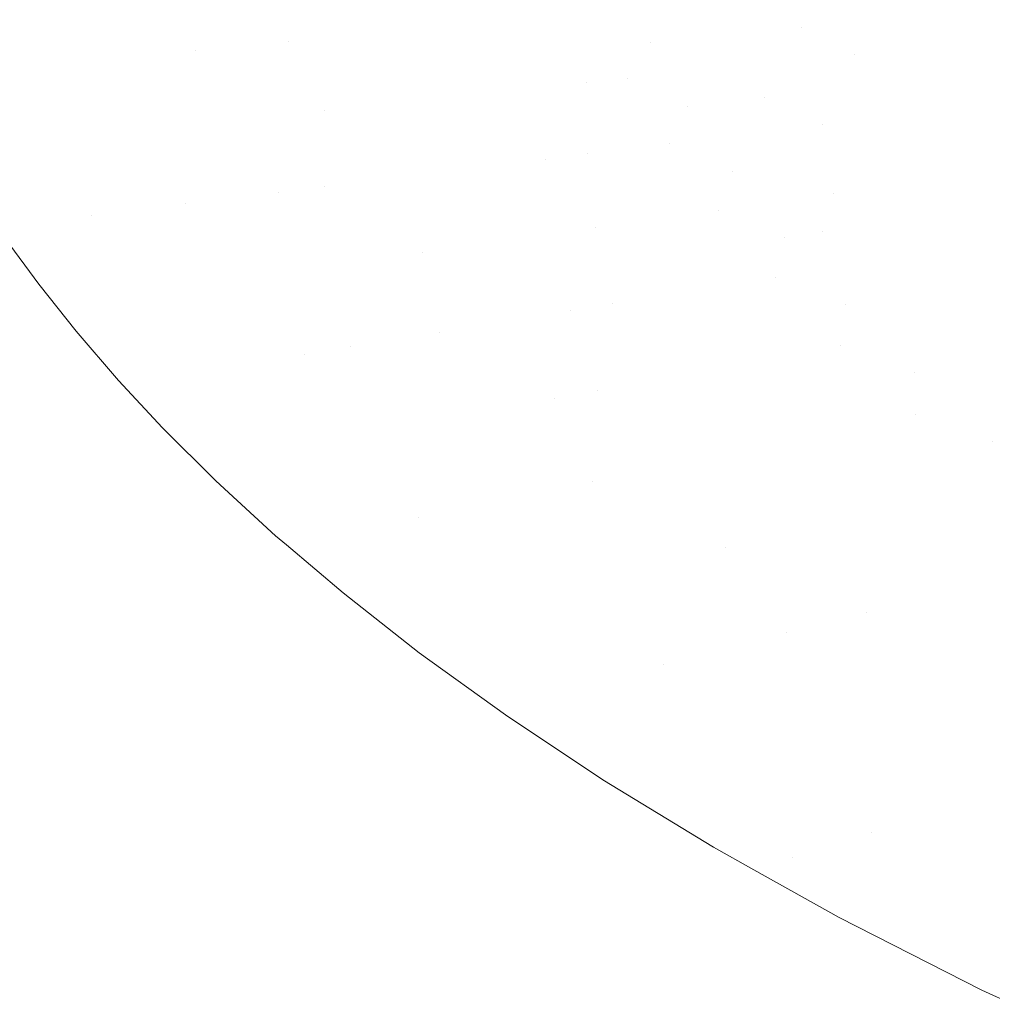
# Model space of a CAD drawing. Header units: centimetres. Extents: x -62 to 63, y 4 to 6.
# Tile 150 of 256: x -20.21 to -20.065, y 4.5 to 4.647. Entities that reach past the tile are written whole.
import ezdxf

# ---------------------------------------------------------------- set-up
doc = ezdxf.new("R2010")
doc.units = ezdxf.units.CM
doc.header["$LTSCALE"] = 2.54
doc.layers.add('Lucido design-1', color=7, linetype='Continuous')

# ---------------------------------------------------------------- blocks, each defined once
blk = doc.blocks.new('Gruppo-4-1')
at = {"color": 7, "linetype": 'Continuous', "lineweight": 9}
blk.add_3dface([(-61.85145, 5.90021, -2276.22217), (-61.85145, 4.30021, -2276.22217), (62.97838, 4.30021, -2276.22217), (62.97838, 5.90021, -2276.22217)], dxfattribs=at)
for points, invisible_edges in [([(-20.20626, 4.66204, -2277.02139), (-20.19196, 4.66286, -2277.02043), (-20.18381, 4.64261, -2277.02043)], 11), ([(-20.18381, 4.64261, -2277.02043), (-20.19196, 4.66286, -2277.02043), (-20.17791, 4.66366, -2277.01909), (-20.16993, 4.64384, -2277.01909)], 15), ([(-20.16076, 4.65486, -2277.0174), (-20.16993, 4.64384, -2277.01909), (-20.17791, 4.66366, -2277.01909)], 11), ([(-20.22072, 4.66122, -2277.02197), (-20.19921, 4.61796, -2277.02197), (-20.22049, 4.62751, -2277.02217), (-20.22398, 4.63374, -2277.02217)], 11), ([(-20.22072, 4.66122, -2277.02197), (-20.20626, 4.66204, -2277.02139), (-20.1852, 4.6197, -2277.02139), (-20.19921, 4.61796, -2277.02197)], 15), ([(-20.18381, 4.64261, -2277.02043), (-20.1852, 4.6197, -2277.02139), (-20.20626, 4.66204, -2277.02139)], 11), ([(-20.1347, 4.65675, -2277.01304), (-20.1305, 4.64735, -2277.01304), (-20.14322, 4.64622, -2277.01538), (-20.1475, 4.65582, -2277.01538)], 15), ([(-20.1475, 4.65582, -2277.01538), (-20.14322, 4.64622, -2277.01538), (-20.15638, 4.64504, -2277.0174), (-20.16076, 4.65486, -2277.0174)], 15), ([(-20.16076, 4.65486, -2277.0174), (-20.15638, 4.64504, -2277.0174), (-20.16993, 4.64384, -2277.01909)], 11), ([(-20.09323, 4.64595, -2277.00438), (-20.09555, 4.65046, -2277.00438), (-20.08509, 4.65139, -2277.00103), (-20.08282, 4.64697, -2277.00103)], 15), ([(-20.07785, 4.64745, -2276.99929), (-20.08282, 4.64697, -2277.00103), (-20.08509, 4.65139, -2277.00103), (-20.0801, 4.65183, -2276.99929)], 15), ([(-20.11588, 4.64375, -2277.01041), (-20.11829, 4.64843, -2277.01041), (-20.10663, 4.64947, -2277.00751), (-20.10426, 4.64488, -2277.00751)], 15), ([(-20.10426, 4.64488, -2277.00751), (-20.10663, 4.64947, -2277.00751), (-20.09555, 4.65046, -2277.00438), (-20.09323, 4.64595, -2277.00438)], 15), ([(-20.12532, 4.63773, -2277.01304), (-20.1305, 4.64735, -2277.01304), (-20.11829, 4.64843, -2277.01041)], 11), ([(-20.11829, 4.64843, -2277.01041), (-20.11588, 4.64375, -2277.01041), (-20.12532, 4.63773, -2277.01304)], 11), ([(-20.07785, 4.64745, -2276.99929), (-20.07304, 4.64792, -2276.99751), (-20.07057, 4.64353, -2276.99751), (-20.07536, 4.64302, -2276.99929)], 15), ([(-20.06594, 4.64402, -2276.99569), (-20.07057, 4.64353, -2276.99751), (-20.07304, 4.64792, -2276.99751), (-20.06839, 4.64837, -2276.99569)], 15), ([(-20.06839, 4.64837, -2276.99569), (-20.0639, 4.64881, -2276.99384), (-20.06148, 4.6445, -2276.99384), (-20.06594, 4.64402, -2276.99569)], 15), ([(-20.13792, 4.63639, -2277.01538), (-20.14322, 4.64622, -2277.01538), (-20.1305, 4.64735, -2277.01304), (-20.12532, 4.63773, -2277.01304)], 15), ([(-20.09323, 4.64595, -2277.00438), (-20.08282, 4.64697, -2277.00103), (-20.08541, 4.64196, -2277.00273)], 11), ([(-20.08282, 4.64697, -2277.00103), (-20.08031, 4.6425, -2277.00103), (-20.08541, 4.64196, -2277.00273)], 11), ([(-20.07536, 4.64302, -2276.99929), (-20.08031, 4.6425, -2277.00103), (-20.08282, 4.64697, -2277.00103), (-20.07785, 4.64745, -2276.99929)], 15), ([(-20.16441, 4.63358, -2277.01909), (-20.16993, 4.64384, -2277.01909), (-20.15638, 4.64504, -2277.0174), (-20.15097, 4.635, -2277.0174)], 15), ([(-20.15097, 4.635, -2277.0174), (-20.15638, 4.64504, -2277.0174), (-20.14322, 4.64622, -2277.01538), (-20.13792, 4.63639, -2277.01538)], 15), ([(-20.09323, 4.64595, -2277.00438), (-20.09067, 4.6414, -2277.00438), (-20.10165, 4.64024, -2277.00751), (-20.10426, 4.64488, -2277.00751)], 15), ([(-20.08541, 4.64196, -2277.00273), (-20.09067, 4.6414, -2277.00438), (-20.09323, 4.64595, -2277.00438)], 11), ([(-20.18381, 4.64261, -2277.02043), (-20.16993, 4.64384, -2277.01909), (-20.16441, 4.63358, -2277.01909)], 11), ([(-20.1192, 4.63837, -2277.01176), (-20.12532, 4.63773, -2277.01304), (-20.11588, 4.64375, -2277.01041)], 11), ([(-20.11588, 4.64375, -2277.01041), (-20.11321, 4.63901, -2277.01041), (-20.1192, 4.63837, -2277.01176)], 11), ([(-20.10426, 4.64488, -2277.00751), (-20.10165, 4.64024, -2277.00751), (-20.11321, 4.63901, -2277.01041), (-20.11588, 4.64375, -2277.01041)], 15), ([(-20.07536, 4.64302, -2276.99929), (-20.07057, 4.64353, -2276.99751), (-20.06786, 4.6391, -2276.99751), (-20.07263, 4.63855, -2276.99929)], 15), ([(-20.06326, 4.63963, -2276.99569), (-20.06786, 4.6391, -2276.99751), (-20.07057, 4.64353, -2276.99751), (-20.06594, 4.64402, -2276.99569)], 15), ([(-20.06594, 4.64402, -2276.99569), (-20.06148, 4.6445, -2276.99384), (-20.05881, 4.64014, -2276.99384), (-20.06326, 4.63963, -2276.99569)], 15), ([(-20.18381, 4.64261, -2277.02043), (-20.17135, 4.62142, -2277.02043), (-20.1852, 4.6197, -2277.02139)], 11), ([(-20.16441, 4.63358, -2277.01909), (-20.17135, 4.62142, -2277.02043), (-20.18381, 4.64261, -2277.02043)], 11), ([(-20.08541, 4.64196, -2277.00273), (-20.08031, 4.6425, -2277.00103), (-20.07755, 4.63799, -2277.00103), (-20.08263, 4.6374, -2277.00273)], 15), ([(-20.07263, 4.63855, -2276.99929), (-20.07755, 4.63799, -2277.00103), (-20.08031, 4.6425, -2277.00103), (-20.07536, 4.64302, -2276.99929)], 15), ([(-20.09879, 4.63554, -2277.00751), (-20.10165, 4.64024, -2277.00751), (-20.09067, 4.6414, -2277.00438), (-20.08787, 4.6368, -2277.00438)], 15), ([(-20.08263, 4.6374, -2277.00273), (-20.08787, 4.6368, -2277.00438), (-20.09067, 4.6414, -2277.00438), (-20.08541, 4.64196, -2277.00273)], 15), ([(-20.11029, 4.63422, -2277.01041), (-20.11321, 4.63901, -2277.01041), (-20.10165, 4.64024, -2277.00751), (-20.09879, 4.63554, -2277.00751)], 15), ([(-20.07263, 4.63855, -2276.99929), (-20.06786, 4.6391, -2276.99751), (-20.06491, 4.63462, -2276.99751), (-20.06964, 4.63404, -2276.99929)], 15), ([(-20.06033, 4.63519, -2276.99569), (-20.06491, 4.63462, -2276.99751), (-20.06786, 4.6391, -2276.99751), (-20.06326, 4.63963, -2276.99569)], 15), ([(-20.13154, 4.62636, -2277.01538), (-20.13792, 4.63639, -2277.01538), (-20.12532, 4.63773, -2277.01304)], 11), ([(-20.12532, 4.63773, -2277.01304), (-20.12525, 4.62714, -2277.01424), (-20.13154, 4.62636, -2277.01538)], 11), ([(-20.11302, 4.62865, -2277.01176), (-20.11907, 4.6279, -2277.01304), (-20.12532, 4.63773, -2277.01304), (-20.1192, 4.63837, -2277.01176)], 15), ([(-20.12532, 4.63773, -2277.01304), (-20.11907, 4.6279, -2277.01304), (-20.12525, 4.62714, -2277.01424)], 11), ([(-20.1192, 4.63837, -2277.01176), (-20.11321, 4.63901, -2277.01041), (-20.11029, 4.63422, -2277.01041)], 11), ([(-20.11029, 4.63422, -2277.01041), (-20.11302, 4.62865, -2277.01176), (-20.1192, 4.63837, -2277.01176)], 11), ([(-20.08263, 4.6374, -2277.00273), (-20.07755, 4.63799, -2277.00103), (-20.07454, 4.63343, -2277.00103), (-20.07959, 4.6328, -2277.00273)], 15), ([(-20.06964, 4.63404, -2276.99929), (-20.07454, 4.63343, -2277.00103), (-20.07755, 4.63799, -2277.00103), (-20.07263, 4.63855, -2276.99929)], 15), ([(-20.13792, 4.63639, -2277.01538), (-20.13154, 4.62636, -2277.01538), (-20.14445, 4.62475, -2277.0174), (-20.15097, 4.635, -2277.0174)], 15), ([(-20.09879, 4.63554, -2277.00751), (-20.08787, 4.6368, -2277.00438), (-20.09015, 4.63149, -2277.00597)], 11), ([(-20.08787, 4.6368, -2277.00438), (-20.0848, 4.63216, -2277.00438), (-20.09015, 4.63149, -2277.00597)], 11), ([(-20.07959, 4.6328, -2277.00273), (-20.0848, 4.63216, -2277.00438), (-20.08787, 4.6368, -2277.00438), (-20.08263, 4.6374, -2277.00273)], 15), ([(-20.15097, 4.635, -2277.0174), (-20.14445, 4.62475, -2277.0174), (-20.15775, 4.6231, -2277.01909), (-20.16441, 4.63358, -2277.01909)], 15), ([(-20.09879, 4.63554, -2277.00751), (-20.09566, 4.63081, -2277.00751), (-20.1071, 4.62939, -2277.01041), (-20.11029, 4.63422, -2277.01041)], 15), ([(-20.09015, 4.63149, -2277.00597), (-20.09566, 4.63081, -2277.00751), (-20.09879, 4.63554, -2277.00751)], 11), ([(-20.05714, 4.63071, -2276.99569), (-20.06169, 4.63011, -2276.99751), (-20.06491, 4.63462, -2276.99751), (-20.06033, 4.63519, -2276.99569)], 15), ([(-20.16451, 4.62226, -2277.01981), (-20.17135, 4.62142, -2277.02043), (-20.16441, 4.63358, -2277.01909)], 11), ([(-20.16441, 4.63358, -2277.01909), (-20.15775, 4.6231, -2277.01909), (-20.16451, 4.62226, -2277.01981)], 11), ([(-20.11029, 4.63422, -2277.01041), (-20.1071, 4.62939, -2277.01041), (-20.11302, 4.62865, -2277.01176)], 11), ([(-20.07959, 4.6328, -2277.00273), (-20.07454, 4.63343, -2277.00103), (-20.07127, 4.62883, -2277.00103), (-20.07629, 4.62816, -2277.00273)], 15), ([(-20.0664, 4.62948, -2276.99929), (-20.07127, 4.62883, -2277.00103), (-20.07454, 4.63343, -2277.00103), (-20.06964, 4.63404, -2276.99929)], 15), ([(-20.06964, 4.63404, -2276.99929), (-20.06491, 4.63462, -2276.99751), (-20.06169, 4.63011, -2276.99751), (-20.0664, 4.62948, -2276.99929)], 15), ([(-20.09015, 4.63149, -2277.00597), (-20.0848, 4.63216, -2277.00438), (-20.08146, 4.62747, -2277.00438), (-20.08679, 4.62676, -2277.00597)], 15), ([(-20.07629, 4.62816, -2277.00273), (-20.08146, 4.62747, -2277.00438), (-20.0848, 4.63216, -2277.00438), (-20.07959, 4.6328, -2277.00273)], 15), ([(-20.10363, 4.62451, -2277.01041), (-20.1071, 4.62939, -2277.01041), (-20.09566, 4.63081, -2277.00751), (-20.09226, 4.62603, -2277.00751)], 15), ([(-20.08679, 4.62676, -2277.00597), (-20.09226, 4.62603, -2277.00751), (-20.09566, 4.63081, -2277.00751), (-20.09015, 4.63149, -2277.00597)], 15), ([(-20.11302, 4.62865, -2277.01176), (-20.1071, 4.62939, -2277.01041), (-20.10363, 4.62451, -2277.01041)], 11), ([(-20.07629, 4.62816, -2277.00273), (-20.07127, 4.62883, -2277.00103), (-20.06772, 4.62419, -2277.00103), (-20.07271, 4.62347, -2277.00273)], 15), ([(-20.06289, 4.62488, -2276.99929), (-20.06772, 4.62419, -2277.00103), (-20.07127, 4.62883, -2277.00103), (-20.0664, 4.62948, -2276.99929)], 15), ([(-20.0664, 4.62948, -2276.99929), (-20.06169, 4.63011, -2276.99751), (-20.05821, 4.62555, -2276.99751), (-20.06289, 4.62488, -2276.99929)], 15), ([(-20.19921, 4.61796, -2277.02197), (-20.21655, 4.62111, -2277.02217), (-20.22049, 4.62751, -2277.02217)], 9), ([(-20.12525, 4.62714, -2277.01424), (-20.11907, 4.6279, -2277.01304), (-20.11169, 4.6179, -2277.01304), (-20.11779, 4.61703, -2277.01424)], 15), ([(-20.10572, 4.61875, -2277.01176), (-20.11169, 4.6179, -2277.01304), (-20.11907, 4.6279, -2277.01304), (-20.11302, 4.62865, -2277.01176)], 15), ([(-20.10363, 4.62451, -2277.01041), (-20.10572, 4.61875, -2277.01176), (-20.11302, 4.62865, -2277.01176)], 11), ([(-20.08679, 4.62676, -2277.00597), (-20.08146, 4.62747, -2277.00438), (-20.07785, 4.62274, -2277.00438), (-20.08314, 4.62198, -2277.00597)], 15), ([(-20.07271, 4.62347, -2277.00273), (-20.07785, 4.62274, -2277.00438), (-20.08146, 4.62747, -2277.00438), (-20.07629, 4.62816, -2277.00273)], 15), ([(-20.13675, 4.61431, -2277.0174), (-20.14445, 4.62475, -2277.0174), (-20.13154, 4.62636, -2277.01538), (-20.124, 4.61614, -2277.01538)], 15), ([(-20.11779, 4.61703, -2277.01424), (-20.124, 4.61614, -2277.01538), (-20.13154, 4.62636, -2277.01538), (-20.12525, 4.62714, -2277.01424)], 15), ([(-20.09226, 4.62603, -2277.00751), (-20.08857, 4.62121, -2277.00751), (-20.09987, 4.61959, -2277.01041), (-20.10363, 4.62451, -2277.01041)], 15), ([(-20.08314, 4.62198, -2277.00597), (-20.08857, 4.62121, -2277.00751), (-20.09226, 4.62603, -2277.00751), (-20.08679, 4.62676, -2277.00597)], 15), ([(-20.14988, 4.61244, -2277.01909), (-20.15775, 4.6231, -2277.01909), (-20.14445, 4.62475, -2277.0174), (-20.13675, 4.61431, -2277.0174)], 15), ([(-20.10363, 4.62451, -2277.01041), (-20.09987, 4.61959, -2277.01041), (-20.10572, 4.61875, -2277.01176)], 11), ([(-20.0591, 4.62025, -2276.99929), (-20.0639, 4.61951, -2277.00103), (-20.06772, 4.62419, -2277.00103), (-20.06289, 4.62488, -2276.99929)], 15), ([(-20.16451, 4.62226, -2277.01981), (-20.15775, 4.6231, -2277.01909), (-20.14988, 4.61244, -2277.01909)], 11), ([(-20.06885, 4.61875, -2277.00273), (-20.07395, 4.61797, -2277.00438), (-20.07785, 4.62274, -2277.00438), (-20.07271, 4.62347, -2277.00273)], 15), ([(-20.07271, 4.62347, -2277.00273), (-20.06772, 4.62419, -2277.00103), (-20.0639, 4.61951, -2277.00103), (-20.06885, 4.61875, -2277.00273)], 15), ([(-20.14729, 4.60053, -2277.01981), (-20.15394, 4.59944, -2277.02043), (-20.17135, 4.62142, -2277.02043), (-20.16451, 4.62226, -2277.01981)], 15), ([(-20.14988, 4.61244, -2277.01909), (-20.14729, 4.60053, -2277.01981), (-20.16451, 4.62226, -2277.01981)], 11), ([(-20.0792, 4.61717, -2277.00597), (-20.0846, 4.61635, -2277.00751), (-20.08857, 4.62121, -2277.00751), (-20.08314, 4.62198, -2277.00597)], 15), ([(-20.08314, 4.62198, -2277.00597), (-20.07785, 4.62274, -2277.00438), (-20.07395, 4.61797, -2277.00438), (-20.0792, 4.61717, -2277.00597)], 15), ([(-20.19921, 4.61796, -2277.02197), (-20.21212, 4.61451, -2277.02217), (-20.21655, 4.62111, -2277.02217)], 9), ([(-20.16741, 4.59724, -2277.02139), (-20.1852, 4.6197, -2277.02139), (-20.17135, 4.62142, -2277.02043)], 11), ([(-20.17135, 4.62142, -2277.02043), (-20.16065, 4.59835, -2277.02096), (-20.16741, 4.59724, -2277.02139)], 11), ([(-20.17135, 4.62142, -2277.02043), (-20.15394, 4.59944, -2277.02043), (-20.16065, 4.59835, -2277.02096)], 11), ([(-20.09581, 4.61463, -2277.01041), (-20.09987, 4.61959, -2277.01041), (-20.08857, 4.62121, -2277.00751)], 11), ([(-20.08857, 4.62121, -2277.00751), (-20.09014, 4.6155, -2277.00899), (-20.09581, 4.61463, -2277.01041)], 11), ([(-20.08857, 4.62121, -2277.00751), (-20.0846, 4.61635, -2277.00751), (-20.09014, 4.6155, -2277.00899)], 11), ([(-20.19921, 4.61796, -2277.02197), (-20.1852, 4.6197, -2277.02139), (-20.16741, 4.59724, -2277.02139)], 11), ([(-20.09721, 4.6087, -2277.01176), (-20.1031, 4.60774, -2277.01304), (-20.11169, 4.6179, -2277.01304), (-20.10572, 4.61875, -2277.01176)], 15), ([(-20.10572, 4.61875, -2277.01176), (-20.09987, 4.61959, -2277.01041), (-20.09581, 4.61463, -2277.01041)], 11), ([(-20.09581, 4.61463, -2277.01041), (-20.09721, 4.6087, -2277.01176), (-20.10572, 4.61875, -2277.01176)], 11), ([(-20.0647, 4.614, -2277.00273), (-20.06976, 4.61317, -2277.00438), (-20.07395, 4.61797, -2277.00438), (-20.06885, 4.61875, -2277.00273)], 15), ([(-20.06885, 4.61875, -2277.00273), (-20.0639, 4.61951, -2277.00103), (-20.05979, 4.6148, -2277.00103), (-20.0647, 4.614, -2277.00273)], 15), ([(-20.20153, 4.60065, -2277.02217), (-20.20714, 4.6077, -2277.02217), (-20.21212, 4.61451, -2277.02217), (-20.19921, 4.61796, -2277.02197)], 12), ([(-20.19921, 4.61796, -2277.02197), (-20.19523, 4.59333, -2277.02217), (-20.20153, 4.60065, -2277.02217)], 9), ([(-20.16741, 4.59724, -2277.02139), (-20.157, 4.57149, -2277.02197), (-20.19921, 4.61796, -2277.02197)], 11), ([(-20.19921, 4.61796, -2277.02197), (-20.18864, 4.58624, -2277.02217), (-20.19523, 4.59333, -2277.02217)], 9), ([(-20.18071, 4.57835, -2277.02217), (-20.18864, 4.58624, -2277.02217), (-20.19921, 4.61796, -2277.02197), (-20.157, 4.57149, -2277.02197)], 14), ([(-20.10911, 4.60676, -2277.01424), (-20.11523, 4.60576, -2277.01538), (-20.124, 4.61614, -2277.01538), (-20.11779, 4.61703, -2277.01424)], 15), ([(-20.11779, 4.61703, -2277.01424), (-20.11169, 4.6179, -2277.01304), (-20.1031, 4.60774, -2277.01304), (-20.10911, 4.60676, -2277.01424)], 15), ([(-20.07497, 4.61232, -2277.00597), (-20.08033, 4.61145, -2277.00751), (-20.0846, 4.61635, -2277.00751), (-20.0792, 4.61717, -2277.00597)], 15), ([(-20.0792, 4.61717, -2277.00597), (-20.07395, 4.61797, -2277.00438), (-20.06976, 4.61317, -2277.00438), (-20.07497, 4.61232, -2277.00597)], 15), ([(-20.12778, 4.60371, -2277.0174), (-20.13675, 4.61431, -2277.0174), (-20.124, 4.61614, -2277.01538)], 11), ([(-20.124, 4.61614, -2277.01538), (-20.12146, 4.60474, -2277.01643), (-20.12778, 4.60371, -2277.0174)], 11), ([(-20.124, 4.61614, -2277.01538), (-20.11523, 4.60576, -2277.01538), (-20.12146, 4.60474, -2277.01643)], 11), ([(-20.09014, 4.6155, -2277.00899), (-20.0846, 4.61635, -2277.00751), (-20.08033, 4.61145, -2277.00751), (-20.08582, 4.61055, -2277.00899)], 15), ([(-61.85145, 4.30021, -2277.02217), (-20.21212, 4.61451, -2277.02217), (-20.20714, 4.6077, -2277.02217)], 9), ([(-20.13675, 4.61431, -2277.0174), (-20.12778, 4.60371, -2277.0174), (-20.14071, 4.6016, -2277.01909), (-20.14988, 4.61244, -2277.01909)], 15), ([(-20.09581, 4.61463, -2277.01041), (-20.09145, 4.60964, -2277.01041), (-20.09721, 4.6087, -2277.01176)], 11), ([(-20.08582, 4.61055, -2277.00899), (-20.09145, 4.60964, -2277.01041), (-20.09581, 4.61463, -2277.01041), (-20.09014, 4.6155, -2277.00899)], 15), ([(-20.07497, 4.61232, -2277.00597), (-20.06976, 4.61317, -2277.00438), (-20.06527, 4.60834, -2277.00438), (-20.07043, 4.60745, -2277.00597)], 15), ([(-20.06025, 4.60922, -2277.00273), (-20.06527, 4.60834, -2277.00438), (-20.06976, 4.61317, -2277.00438), (-20.0647, 4.614, -2277.00273)], 15), ([(-20.14988, 4.61244, -2277.01909), (-20.14071, 4.6016, -2277.01909), (-20.14729, 4.60053, -2277.01981)], 11), ([(-20.08582, 4.61055, -2277.00899), (-20.08033, 4.61145, -2277.00751), (-20.07574, 4.60652, -2277.00751), (-20.08119, 4.60558, -2277.00899)], 15), ([(-20.07043, 4.60745, -2277.00597), (-20.07574, 4.60652, -2277.00751), (-20.08033, 4.61145, -2277.00751), (-20.07497, 4.61232, -2277.00597)], 15), ([(-20.08119, 4.60558, -2277.00899), (-20.08677, 4.60461, -2277.01041), (-20.09145, 4.60964, -2277.01041), (-20.08582, 4.61055, -2277.00899)], 15), ([(-20.08743, 4.59851, -2277.01176), (-20.09321, 4.59744, -2277.01304), (-20.1031, 4.60774, -2277.01304), (-20.09721, 4.6087, -2277.01176)], 15), ([(-20.09721, 4.6087, -2277.01176), (-20.09145, 4.60964, -2277.01041), (-20.08677, 4.60461, -2277.01041)], 11), ([(-20.08677, 4.60461, -2277.01041), (-20.08743, 4.59851, -2277.01176), (-20.09721, 4.6087, -2277.01176)], 11), ([(-20.07043, 4.60745, -2277.00597), (-20.06527, 4.60834, -2277.00438), (-20.06046, 4.60349, -2277.00438), (-20.06558, 4.60254, -2277.00597)], 15), ([(-20.05548, 4.6044, -2277.00273), (-20.06046, 4.60349, -2277.00438), (-20.06527, 4.60834, -2277.00438), (-20.06025, 4.60922, -2277.00273)], 15), ([(-61.85145, 4.30021, -2277.02217), (-20.20714, 4.6077, -2277.02217), (-20.20153, 4.60065, -2277.02217)], 9), ([(-20.09912, 4.59635, -2277.01424), (-20.10513, 4.59524, -2277.01538), (-20.11523, 4.60576, -2277.01538), (-20.10911, 4.60676, -2277.01424)], 15), ([(-20.10911, 4.60676, -2277.01424), (-20.1031, 4.60774, -2277.01304), (-20.09321, 4.59744, -2277.01304), (-20.09912, 4.59635, -2277.01424)], 15), ([(-20.06558, 4.60254, -2277.00597), (-20.07084, 4.60157, -2277.00751), (-20.07574, 4.60652, -2277.00751), (-20.07043, 4.60745, -2277.00597)], 15), ([(-20.12146, 4.60474, -2277.01643), (-20.11523, 4.60576, -2277.01538), (-20.10513, 4.59524, -2277.01538), (-20.11125, 4.59411, -2277.01643)], 15), ([(-20.07624, 4.60057, -2277.00899), (-20.08177, 4.59955, -2277.01041), (-20.08677, 4.60461, -2277.01041), (-20.08119, 4.60558, -2277.00899)], 15), ([(-20.08119, 4.60558, -2277.00899), (-20.07574, 4.60652, -2277.00751), (-20.07084, 4.60157, -2277.00751), (-20.07624, 4.60057, -2277.00899)], 15), ([(-20.11125, 4.59411, -2277.01643), (-20.11747, 4.59297, -2277.0174), (-20.12778, 4.60371, -2277.0174), (-20.12146, 4.60474, -2277.01643)], 15), ([(-20.08677, 4.60461, -2277.01041), (-20.08177, 4.59955, -2277.01041), (-20.08743, 4.59851, -2277.01176)], 11), ([(-20.13017, 4.59062, -2277.01909), (-20.14071, 4.6016, -2277.01909), (-20.12778, 4.60371, -2277.0174)], 11), ([(-20.12778, 4.60371, -2277.0174), (-20.12378, 4.5918, -2277.01829), (-20.13017, 4.59062, -2277.01909)], 11), ([(-20.12778, 4.60371, -2277.0174), (-20.11747, 4.59297, -2277.0174), (-20.12378, 4.5918, -2277.01829)], 11), ([(-20.0604, 4.59761, -2277.00597), (-20.06561, 4.59659, -2277.00751), (-20.07084, 4.60157, -2277.00751), (-20.06558, 4.60254, -2277.00597)], 15), ([(-20.06558, 4.60254, -2277.00597), (-20.06046, 4.60349, -2277.00438), (-20.05533, 4.5986, -2277.00438), (-20.0604, 4.59761, -2277.00597)], 15), ([(-20.14729, 4.60053, -2277.01981), (-20.14071, 4.6016, -2277.01909), (-20.13017, 4.59062, -2277.01909)], 11), ([(-20.07624, 4.60057, -2277.00899), (-20.07084, 4.60157, -2277.00751), (-20.06561, 4.59659, -2277.00751), (-20.07095, 4.59555, -2277.00899)], 15), ([(-61.85145, 4.30021, -2277.02217), (-20.20153, 4.60065, -2277.02217), (-20.19523, 4.59333, -2277.02217)], 9), ([(-20.16065, 4.59835, -2277.02096), (-20.15394, 4.59944, -2277.02043), (-20.13092, 4.5769, -2277.02043), (-20.13737, 4.57556, -2277.02096)], 15), ([(-20.12451, 4.57822, -2277.01981), (-20.13092, 4.5769, -2277.02043), (-20.15394, 4.59944, -2277.02043), (-20.14729, 4.60053, -2277.01981)], 15), ([(-20.13017, 4.59062, -2277.01909), (-20.12451, 4.57822, -2277.01981), (-20.14729, 4.60053, -2277.01981)], 11), ([(-20.08743, 4.59851, -2277.01176), (-20.08177, 4.59955, -2277.01041), (-20.07643, 4.59447, -2277.01041)], 11), ([(-20.07095, 4.59555, -2277.00899), (-20.07643, 4.59447, -2277.01041), (-20.08177, 4.59955, -2277.01041), (-20.07624, 4.60057, -2277.00899)], 15), ([(-20.13737, 4.57556, -2277.02096), (-20.14388, 4.57421, -2277.02139), (-20.16741, 4.59724, -2277.02139), (-20.16065, 4.59835, -2277.02096)], 15), ([(-20.0763, 4.58822, -2277.01176), (-20.08196, 4.58705, -2277.01304), (-20.09321, 4.59744, -2277.01304), (-20.08743, 4.59851, -2277.01176)], 15), ([(-20.07643, 4.59447, -2277.01041), (-20.0763, 4.58822, -2277.01176), (-20.08743, 4.59851, -2277.01176)], 11), ([(-20.16741, 4.59724, -2277.02139), (-20.14388, 4.57421, -2277.02139), (-20.15042, 4.57285, -2277.02173)], 11), ([(-20.15042, 4.57285, -2277.02173), (-20.157, 4.57149, -2277.02197), (-20.16741, 4.59724, -2277.02139)], 11), ([(-20.09912, 4.59635, -2277.01424), (-20.09321, 4.59744, -2277.01304), (-20.08196, 4.58705, -2277.01304), (-20.08775, 4.58585, -2277.01424)], 15), ([(-20.07095, 4.59555, -2277.00899), (-20.06561, 4.59659, -2277.00751), (-20.06004, 4.59159, -2277.00751), (-20.06533, 4.5905, -2277.00899)], 15), ([(-20.05489, 4.59266, -2277.00597), (-20.06004, 4.59159, -2277.00751), (-20.06561, 4.59659, -2277.00751), (-20.0604, 4.59761, -2277.00597)], 15), ([(-20.11125, 4.59411, -2277.01643), (-20.10513, 4.59524, -2277.01538), (-20.09364, 4.58463, -2277.01538), (-20.09964, 4.58338, -2277.01643)], 15), ([(-20.08775, 4.58585, -2277.01424), (-20.09364, 4.58463, -2277.01538), (-20.10513, 4.59524, -2277.01538), (-20.09912, 4.59635, -2277.01424)], 15), ([(-20.06533, 4.5905, -2277.00899), (-20.07075, 4.58937, -2277.01041), (-20.07643, 4.59447, -2277.01041), (-20.07095, 4.59555, -2277.00899)], 15), ([(-20.09964, 4.58338, -2277.01643), (-20.10573, 4.58212, -2277.0174), (-20.11747, 4.59297, -2277.0174), (-20.11125, 4.59411, -2277.01643)], 15), ([(-20.07643, 4.59447, -2277.01041), (-20.07075, 4.58937, -2277.01041), (-20.0763, 4.58822, -2277.01176)], 11), ([(-61.85145, 4.30021, -2277.02217), (-20.19523, 4.59333, -2277.02217), (-20.18864, 4.58624, -2277.02217)], 9), ([(-20.12378, 4.5918, -2277.01829), (-20.11747, 4.59297, -2277.0174), (-20.10573, 4.58212, -2277.0174), (-20.11191, 4.58084, -2277.01829)], 15), ([(-20.11191, 4.58084, -2277.01829), (-20.11818, 4.57954, -2277.01909), (-20.13017, 4.59062, -2277.01909), (-20.12378, 4.5918, -2277.01829)], 15), ([(-20.13017, 4.59062, -2277.01909), (-20.11818, 4.57954, -2277.01909), (-20.12451, 4.57822, -2277.01981)], 11), ([(-20.06533, 4.5905, -2277.00899), (-20.06004, 4.59159, -2277.00751), (-20.05413, 4.58658, -2277.00751), (-20.05936, 4.58543, -2277.00899)], 15), ([(-20.0763, 4.58822, -2277.01176), (-20.07075, 4.58937, -2277.01041), (-20.06472, 4.58426, -2277.01041)], 11), ([(-20.05936, 4.58543, -2277.00899), (-20.06472, 4.58426, -2277.01041), (-20.07075, 4.58937, -2277.01041), (-20.06533, 4.5905, -2277.00899)], 15), ([(-20.06374, 4.57787, -2277.01176), (-20.06928, 4.57659, -2277.01304), (-20.08196, 4.58705, -2277.01304), (-20.0763, 4.58822, -2277.01176)], 15), ([(-20.06472, 4.58426, -2277.01041), (-20.06374, 4.57787, -2277.01176), (-20.0763, 4.58822, -2277.01176)], 11), ([(-20.18864, 4.58624, -2277.02217), (-20.18071, 4.57835, -2277.02217), (-61.85145, 4.30021, -2277.02217)], 10), ([(-20.08775, 4.58585, -2277.01424), (-20.08196, 4.58705, -2277.01304), (-20.06928, 4.57659, -2277.01304), (-20.07493, 4.57528, -2277.01424)], 15), ([(-20.07493, 4.57528, -2277.01424), (-20.08068, 4.57394, -2277.01538), (-20.09364, 4.58463, -2277.01538), (-20.08775, 4.58585, -2277.01424)], 15), ([(-20.08654, 4.57259, -2277.01643), (-20.09249, 4.5712, -2277.0174), (-20.10573, 4.58212, -2277.0174), (-20.09964, 4.58338, -2277.01643)], 15), ([(-20.09964, 4.58338, -2277.01643), (-20.09364, 4.58463, -2277.01538), (-20.08068, 4.57394, -2277.01538), (-20.08654, 4.57259, -2277.01643)], 15), ([(-20.11191, 4.58084, -2277.01829), (-20.10573, 4.58212, -2277.0174), (-20.09249, 4.5712, -2277.0174), (-20.09853, 4.5698, -2277.01829)], 15), ([(-20.09853, 4.5698, -2277.01829), (-20.10465, 4.56839, -2277.01909), (-20.11818, 4.57954, -2277.01909), (-20.11191, 4.58084, -2277.01829)], 15), ([(-20.12451, 4.57822, -2277.01981), (-20.11818, 4.57954, -2277.01909), (-20.10465, 4.56839, -2277.01909)], 11), ([(-61.85145, 4.30021, -2277.02217), (-20.18071, 4.57835, -2277.02217), (-20.17179, 4.57015, -2277.02217)], 9), ([(-20.157, 4.57149, -2277.02197), (-20.17179, 4.57015, -2277.02217), (-20.18071, 4.57835, -2277.02217)], 9), ([(-20.10162, 4.55408, -2277.02043), (-20.13092, 4.5769, -2277.02043), (-20.12451, 4.57822, -2277.01981), (-20.09554, 4.55565, -2277.01981)], 15), ([(-20.10465, 4.56839, -2277.01909), (-20.09554, 4.55565, -2277.01981), (-20.12451, 4.57822, -2277.01981)], 11), ([(-20.0497, 4.5675, -2277.01176), (-20.05508, 4.56611, -2277.01304), (-20.06928, 4.57659, -2277.01304), (-20.06374, 4.57787, -2277.01176)], 15), ([(-20.13737, 4.57556, -2277.02096), (-20.13092, 4.5769, -2277.02043), (-20.10162, 4.55408, -2277.02043), (-20.10776, 4.55249, -2277.02096)], 15), ([(-20.07493, 4.57528, -2277.01424), (-20.06928, 4.57659, -2277.01304), (-20.05508, 4.56611, -2277.01304), (-20.06058, 4.56469, -2277.01424)], 15), ([(-20.10776, 4.55249, -2277.02096), (-20.11395, 4.55089, -2277.02139), (-20.14388, 4.57421, -2277.02139), (-20.13737, 4.57556, -2277.02096)], 15), ([(-20.06058, 4.56469, -2277.01424), (-20.06619, 4.56324, -2277.01538), (-20.08068, 4.57394, -2277.01538), (-20.07493, 4.57528, -2277.01424)], 15), ([(-20.15042, 4.57285, -2277.02173), (-20.14388, 4.57421, -2277.02139), (-20.11395, 4.55089, -2277.02139)], 11), ([(-20.08654, 4.57259, -2277.01643), (-20.08068, 4.57394, -2277.01538), (-20.06619, 4.56324, -2277.01538), (-20.07189, 4.56176, -2277.01643)], 15), ([(-20.157, 4.57149, -2277.02197), (-20.17017, 4.56878, -2277.02217), (-20.17179, 4.57015, -2277.02217)], 9), ([(-20.15035, 4.55269, -2277.02217), (-20.16172, 4.56161, -2277.02217), (-20.17017, 4.56878, -2277.02217), (-20.157, 4.57149, -2277.02197)], 12), ([(-20.08287, 4.52582, -2277.02173), (-20.08872, 4.52396, -2277.02197), (-20.157, 4.57149, -2277.02197), (-20.15042, 4.57285, -2277.02173)], 15), ([(-20.157, 4.57149, -2277.02197), (-20.13749, 4.5434, -2277.02217), (-20.15035, 4.55269, -2277.02217)], 9), ([(-20.157, 4.57149, -2277.02197), (-20.12293, 4.53372, -2277.02217), (-20.13749, 4.5434, -2277.02217)], 9), ([(-20.157, 4.57149, -2277.02197), (-20.09458, 4.52209, -2277.02212), (-20.10641, 4.52364, -2277.02217), (-20.12293, 4.53372, -2277.02217)], 11), ([(-20.157, 4.57149, -2277.02197), (-20.08872, 4.52396, -2277.02197), (-20.09458, 4.52209, -2277.02212)], 11), ([(-20.08287, 4.52582, -2277.02173), (-20.15042, 4.57285, -2277.02173), (-20.11395, 4.55089, -2277.02139)], 11), ([(-20.07189, 4.56176, -2277.01643), (-20.07768, 4.56027, -2277.0174), (-20.09249, 4.5712, -2277.0174), (-20.08654, 4.57259, -2277.01643)], 15), ([(-61.85145, 4.30021, -2277.02217), (-20.17179, 4.57015, -2277.02217), (-20.17017, 4.56878, -2277.02217), (-20.16172, 4.56161, -2277.02217)], 9), ([(-20.09853, 4.5698, -2277.01829), (-20.09249, 4.5712, -2277.0174), (-20.07768, 4.56027, -2277.0174), (-20.08356, 4.55875, -2277.01829)], 15), ([(-20.08356, 4.55875, -2277.01829), (-20.08951, 4.55721, -2277.01909), (-20.10465, 4.56839, -2277.01909), (-20.09853, 4.5698, -2277.01829)], 15), ([(-20.10465, 4.56839, -2277.01909), (-20.08951, 4.55721, -2277.01909), (-20.09554, 4.55565, -2277.01981)], 11), ([(-20.05009, 4.55256, -2277.01538), (-20.06619, 4.56324, -2277.01538), (-20.06058, 4.56469, -2277.01424), (-20.04465, 4.55412, -2277.01424)], 15), ([(-20.05561, 4.55097, -2277.01643), (-20.07189, 4.56176, -2277.01643), (-20.06619, 4.56324, -2277.01538), (-20.05009, 4.55256, -2277.01538)], 15), ([(-61.85145, 4.30021, -2277.02217), (-20.16172, 4.56161, -2277.02217), (-20.15035, 4.55269, -2277.02217)], 9), ([(-20.06123, 4.54935, -2277.0174), (-20.07768, 4.56027, -2277.0174), (-20.07189, 4.56176, -2277.01643), (-20.05561, 4.55097, -2277.01643)], 15), ([(-20.08356, 4.55875, -2277.01829), (-20.07768, 4.56027, -2277.0174), (-20.06123, 4.54935, -2277.0174)], 11), ([(-20.04859, 4.53676, -2277.01829), (-20.05417, 4.53498, -2277.01909), (-20.08951, 4.55721, -2277.01909), (-20.08356, 4.55875, -2277.01829)], 15), ([(-20.06123, 4.54935, -2277.0174), (-20.04859, 4.53676, -2277.01829), (-20.08356, 4.55875, -2277.01829)], 11), ([(-20.08951, 4.55721, -2277.01909), (-20.05417, 4.53498, -2277.01909), (-20.05981, 4.53318, -2277.01981), (-20.09554, 4.55565, -2277.01981)], 15), ([(-20.09554, 4.55565, -2277.01981), (-20.05981, 4.53318, -2277.01981), (-20.0655, 4.53136, -2277.02043), (-20.10162, 4.55408, -2277.02043)], 15), ([(-20.10776, 4.55249, -2277.02096), (-20.10162, 4.55408, -2277.02043), (-20.0655, 4.53136, -2277.02043), (-20.07125, 4.52953, -2277.02096)], 15), ([(-61.85145, 4.30021, -2277.02217), (-20.15035, 4.55269, -2277.02217), (-20.13749, 4.5434, -2277.02217)], 9), ([(-20.07125, 4.52953, -2277.02096), (-20.07704, 4.52768, -2277.02139), (-20.11395, 4.55089, -2277.02139), (-20.10776, 4.55249, -2277.02096)], 15), ([(-20.11395, 4.55089, -2277.02139), (-20.07704, 4.52768, -2277.02139), (-20.08287, 4.52582, -2277.02173)], 11), ([(-61.85145, 4.30021, -2277.02217), (-20.13749, 4.5434, -2277.02217), (-20.12293, 4.53372, -2277.02217)], 9), ([(-61.85145, 4.30021, -2277.02217), (-20.12293, 4.53372, -2277.02217), (-20.10641, 4.52364, -2277.02217)], 9), ([(-20.02212, 4.50922, -2277.02043), (-20.0655, 4.53136, -2277.02043), (-20.05981, 4.53318, -2277.01981), (-20.01689, 4.51128, -2277.01981)], 15), ([(-20.0274, 4.50715, -2277.02096), (-20.07125, 4.52953, -2277.02096), (-20.0655, 4.53136, -2277.02043), (-20.02212, 4.50922, -2277.02043)], 15), ([(-20.07704, 4.52768, -2277.02139), (-20.07125, 4.52953, -2277.02096), (-20.0274, 4.50715, -2277.02096)], 11), ([(-20.08287, 4.52582, -2277.02173), (-20.07704, 4.52768, -2277.02139), (-19.98074, 4.48357, -2277.02139), (-19.98552, 4.48123, -2277.02173)], 15), ([(-19.98074, 4.48357, -2277.02139), (-20.07704, 4.52768, -2277.02139), (-20.0274, 4.50715, -2277.02096)], 11), ([(-19.98552, 4.48123, -2277.02173), (-19.99033, 4.47889, -2277.02197), (-20.08872, 4.52396, -2277.02197), (-20.08287, 4.52582, -2277.02173)], 15), ([(-61.85145, 4.30021, -2277.02217), (-20.10641, 4.52364, -2277.02217), (-20.10041, 4.52029, -2277.02217)], 9), ([(-20.09458, 4.52209, -2277.02212), (-20.10041, 4.52029, -2277.02217), (-20.10641, 4.52364, -2277.02217)], 9), ([(-20.09458, 4.52209, -2277.02212), (-20.08872, 4.52396, -2277.02197), (-19.99033, 4.47889, -2277.02197), (-19.99515, 4.47654, -2277.02212)], 15), ([(-20.06636, 4.50234, -2277.02217), (-20.08766, 4.51317, -2277.02217), (-20.10041, 4.52029, -2277.02217), (-20.09458, 4.52209, -2277.02212)], 12), ([(-20.09458, 4.52209, -2277.02212), (-19.99515, 4.47654, -2277.02212), (-20.0131, 4.47918, -2277.02217), (-20.04218, 4.4912, -2277.02217)], 11), ([(-20.04218, 4.4912, -2277.02217), (-20.06636, 4.50234, -2277.02217), (-20.09458, 4.52209, -2277.02212)], 10), ([(-20.10041, 4.52029, -2277.02217), (-20.08766, 4.51317, -2277.02217), (-61.85145, 4.30021, -2277.02217)], 10), ([(-61.85145, 4.30021, -2277.02217), (-20.08766, 4.51317, -2277.02217), (-20.06636, 4.50234, -2277.02217)], 9), ([(-20.06636, 4.50234, -2277.02217), (-20.04218, 4.4912, -2277.02217), (-61.85145, 4.30021, -2277.02217)], 10)]:
    blk.add_3dface(points, dxfattribs=dict(at, invisible_edges=invisible_edges))
blk = doc.blocks.new('Gruppo-5-1')
at = {"color": 7}
blk.add_blockref('Gruppo-4-1', (0, 0), dxfattribs=at)

msp = doc.modelspace()

# ---------------------------------------------------------------- block references
at = {"layer": 'Lucido design-1', "color": 7}
msp.add_blockref('Gruppo-5-1', (0, 0), dxfattribs=at)

doc.saveas('drawing.dxf')
